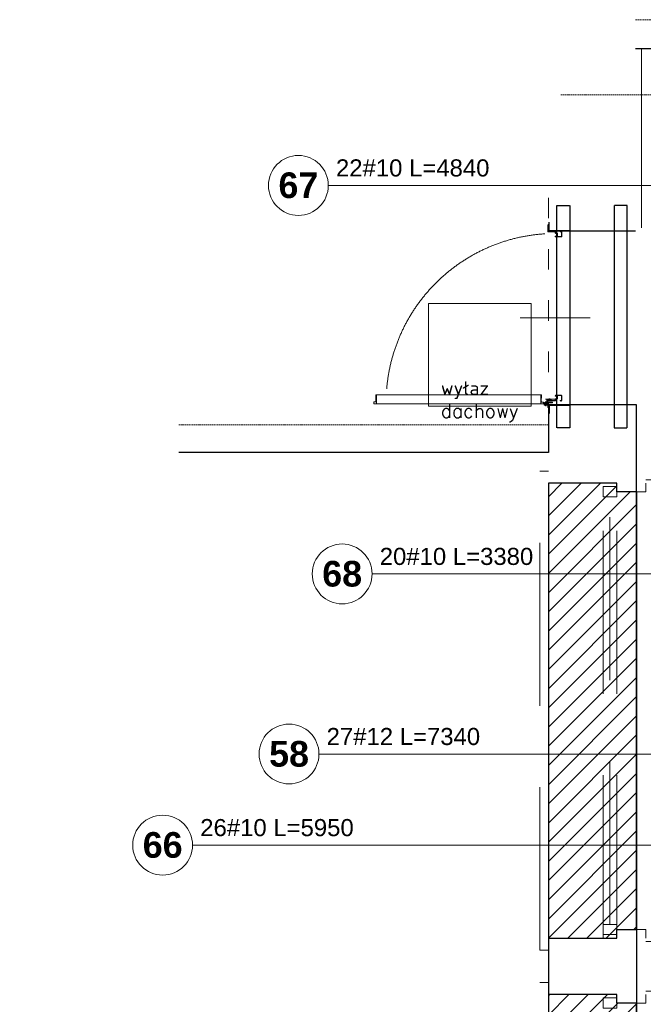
# Model space of a CAD drawing. Extents: x -1474 to 1760906, y -670977 to 75879.
# Tile 9 of 18: x 1703843 to 1707488, y -658521 to -652763. Entities that reach past the tile are written whole.
import ezdxf

# ---------------------------------------------------------------- set-up
doc = ezdxf.new("R2010")
doc.units = 0
doc.header["$LTSCALE"] = 10
doc.header["$MEASUREMENT"] = 0
for name, pattern in [('ACAD_ISO03W100', [30, 12, -18]), ('CENTER', [50.8, 31.75, -6.35, 6.35, -6.35]), ('HIDDEN', [0.375, 0.25, -0.125]), ('Hidden Line', [391.222223, 282.222223, -109]), ('HIDDEN2', [4.7625, 3.175, -1.5875])]:
    doc.linetypes.add(name, pattern=pattern)
for name, color, linetype, lineweight in [('!! 0_ Istn-sciany', 7, 'Continuous', 30), ('!! 0_ Istn-widok', 1, 'Continuous', 15), ('!! 1_drzwi-linia', 213, 'Continuous', 5), ('!! 2_ remont Ocieplenie', 4, 'ZIGZAG', 5), ('P-Profil', 220, 'HIDDEN', 30), ('P-Szraf - Ściana nośna', 55, 'Continuous', 5)]:
    doc.layers.add(name, color=color, linetype=linetype, lineweight=lineweight)
doc.layers.add('!! 1_ widok', color=4, linetype='Continuous')
doc.layers.add('RCAD_opis rozkładu', color=7, linetype='Continuous')
doc.layers.add('!! 1_Wyburzenia', color=7, linetype='ACAD_ISO03W100', lineweight=13, true_color=0xff0505)
doc.styles.add('style1', font='arial.ttf')
doc.styles.add('style3', font='arialbd.ttf')
doc.styles.add('TXT', font='simplex.shx')
doc.linetypes.add('ZIGZAG', pattern='A,0.00254,-5.08,[131,ltypeshp.shx,S=5.08,R=0,X=-5.08,Y=0],-10.16,[131,ltypeshp.shx,S=5.08,R=180,X=5.08,Y=0],-5.08', length=20.32254)
pattern_1 = [(45, (1358077.73, -412160.4), (-56.126601, 56.126601), [])]

# ---------------------------------------------------------------- blocks, each defined once
blk = doc.blocks.new('okno 266 x 112 - do zamurowania')
at = {"layer": '!! 1_Wyburzenia', "linetype": 'HIDDEN2', "ltscale": 3}
for points in [[(74187.47, -198558.59), (74187.47, -198278.59)], [(74192.47, -198278.59), (74187.47, -198278.59)], [(74249.47, -198283.59), (74269.47, -198283.59)], [(74269.47, -198283.59), (74269.47, -198553.59)], [(74224.47, -198285.59), (74192.47, -198285.59)], [(74224.47, -198285.59), (74232.47, -198285.59)], [(74224.47, -198551.59), (74224.47, -198285.59)], [(74232.47, -198290.59), (74232.47, -198285.59)], [(74232.47, -198551.59), (74232.47, -198285.59)], [(74249.47, -198290.59), (74249.47, -198285.59)], [(74228.47, -198543.59), (74228.47, -198293.59)], [(74232.47, -198290.59), (74249.47, -198290.59)], [(74232.47, -198551.59), (74232.47, -198546.59)], [(74232.47, -198546.59), (74249.47, -198546.59)], [(74249.47, -198546.59), (74249.47, -198551.59)], [(74224.47, -198551.59), (74192.47, -198551.59)], [(74224.47, -198551.59), (74232.47, -198551.59)], [(74249.47, -198553.59), (74269.47, -198553.59)], [(74192.47, -198558.59), (74187.47, -198558.59)]]:
    blk.add_lwpolyline(points, dxfattribs=at)
for points in [[(74232.47, -198293.59), (74232.47, -198287.59), (74224.47, -198287.59), (74224.47, -198293.59)], [(74232.47, -198549.59), (74232.47, -198543.59), (74224.47, -198543.59), (74224.47, -198549.59)]]:
    blk.add_lwpolyline(points, close=True, dxfattribs=at)
blk = doc.blocks.new('zaw-dr-90-p')
at = {"color": 2, "linetype": 'CENTER', "ltscale": 0.2}
for p, q in [((12, 0), (-12, 0)), ((0, 12), (0, -12)), ((24.5, 24), (31, 24)), ((24.5, 19), (31, 19))]:
    blk.add_line(p, q, dxfattribs=at)
at = {"ltscale": 0.2}
for p, q in [((10, 12), (6.5, 12)), ((10, 0), (10, 6.5))]:
    blk.add_line(p, q, dxfattribs=at)
blk.add_lwpolyline([(0, 6.5), (23.5, 6.5, 0.414214), (28, 11), (28, 31), (24.5, 31), (24.5, 11, -0.414214), (23.5, 10), (0, 10, 4.561698), (7.6, 6.5), (4.9, 4.2)], format="xyb", dxfattribs=at)
blk.add_lwpolyline([(-0.2, -0.2), (-2.5, -0.2), (-2.5, 0.2), (-0.2, 0.2), (-0.2, 2.5), (0.2, 2.5), (0.2, 0.2), (2.8, 0.2), (2.8, -0.2), (0.2, -0.2), (0.2, -2.8), (-0.2, -2.8)], close=True)
blk.add_lwpolyline([(10, 10), (10, 39), (6.5, 39), (6.5, 10)], dxfattribs=at)
blk.add_circle((0, 0), 6.5, dxfattribs=at)
blk = doc.blocks.new('drzwi 90- sc 12')
for p, q in [((-13616.12, 20410.26), (-13616.12, 20411.46)), ((-13616.12, 20411.46), (-13615.02, 20411.46)), ((-13614.92, 20411.36), (-13614.92, 20313.77)), ((-13620.32, 20410.16), (-13620.32, 20313.77)), ((-13614.92, 20409.86), (-13620.32, 20409.86)), ((-13616.12, 20410.26), (-13620.22, 20410.26)), ((-13616.12, 20410.26), (-13620, 20410.26)), ((-13618.17, 20410.26), (-13616.22, 20410.26)), ((-13618.17, 20410.26), (-13616.22, 20410.26)), ((-13620.32, 20313.47), (-13620.32, 20317.97)), ((-13614.92, 20313.77), (-13620.32, 20313.77)), ((-13618.22, 20313.37), (-13620.22, 20313.37)), ((-13618.22, 20313.67), (-13618.22, 20313.37)), ((-13618.22, 20313.67), (-13616.42, 20313.67)), ((-13615.92, 20313.17), (-13615.92, 20312.17)), ((-13614.92, 20312.27), (-13614.92, 20317.97)), ((-13715.57, 20308.32), (-13715.57, 20308.56)), ((-13715.57, 20307.69), (-13715.57, 20308.56)), ((-13715.57, 20307.82), (-13715.57, 20308.56)), ((-13715.57, 20307.72), (-13715.37, 20307.72)), ((-13617.77, 20311.12), (-13617.77, 20305.72)), ((-13617.77, 20311.12), (-13617.77, 20305.72)), ((-13616.17, 20309.92), (-13617.37, 20309.92)), ((-13616.17, 20309.92), (-13616.17, 20311.02)), ((-13615.92, 20312.17), (-13615.02, 20312.17)), ((-13715.77, 20301.96), (-13716.27, 20301.96)), ((-13616.77, 20301.96), (-13616.27, 20301.96))]:
    blk.add_line(p, q)
for points in [[(-13665.27, 20284.96), (-13665.27, 20325.83)], [(-13615.57, 20309.64), (-13615.32, 20309.64), (-13615.32, 20309.82), (-13616.32, 20309.82), (-13616.32, 20309.64), (-13615.92, 20309.64)]]:
    blk.add_lwpolyline(points)
at = {"lineweight": 30}
for points in [[(-13716.27, 20308.92), (-13721.27, 20308.92)], [(-13716.27, 20308.92), (-13716.27, 20296.92)], [(-13614.27, 20308.92), (-13609.27, 20308.92)], [(-13614.27, 20308.92), (-13614.27, 20296.92)]]:
    blk.add_lwpolyline(points, dxfattribs=at)
at = {"ltscale": 0.2}
for points in [[(-13715.57, 20307.51), (-13715.57, 20309.48, 0.414214), (-13715.91, 20309.82), (-13719.43, 20309.82, 0.414214), (-13719.77, 20309.48), (-13719.77, 20308.92), (-13719.59, 20308.92), (-13719.59, 20309.48, -0.414214), (-13719.43, 20309.64), (-13716.97, 20309.64)], [(-13716.97, 20309.64), (-13715.91, 20309.64, -0.414214), (-13715.75, 20309.48), (-13715.75, 20307.51)], [(-13715.75, 20307.76), (-13715.75, 20305.58, 0.414214), (-13715.41, 20305.24), (-13714.96, 20305.24, -0.414214), (-13714.8, 20305.08), (-13714.8, 20304.48, 0.414214), (-13714.46, 20304.14), (-13713.28, 20304.14, 0.414214), (-13712.94, 20304.48), (-13712.94, 20305.15, -1), (-13712.75, 20305.15), (-13712.75, 20301.96, -0.414214), (-13712.91, 20301.8), (-13715.43, 20301.8, -0.414214), (-13715.59, 20301.96), (-13715.59, 20302.52), (-13715.77, 20302.52), (-13715.77, 20301.96, 0.414214), (-13715.43, 20301.62), (-13712.91, 20301.62, 0.414214), (-13712.57, 20301.96), (-13712.57, 20305.15, 1), (-13713.12, 20305.15), (-13713.12, 20304.48, -0.414214), (-13713.28, 20304.32), (-13714.46, 20304.32, -0.414214), (-13714.62, 20304.48), (-13714.62, 20305.08, 0.414214), (-13714.96, 20305.42), (-13715.41, 20305.42, -0.414214), (-13715.57, 20305.58), (-13715.57, 20307.64)], [(-13615.92, 20309.64), (-13616.63, 20309.64, 0.414214), (-13616.79, 20309.48), (-13616.79, 20305.58, -0.414214), (-13617.13, 20305.24), (-13617.58, 20305.24, 0.414214), (-13617.74, 20305.08), (-13617.74, 20304.48, -0.414214), (-13618.08, 20304.14), (-13619.26, 20304.14, -0.414214), (-13619.6, 20304.48), (-13619.6, 20305.15, 1), (-13619.79, 20305.15), (-13619.79, 20301.96, 0.414214), (-13619.63, 20301.8), (-13617.11, 20301.8, 0.414214), (-13616.95, 20301.96), (-13616.95, 20302.52), (-13616.77, 20302.52), (-13616.77, 20301.96, -0.414214), (-13617.11, 20301.62), (-13619.63, 20301.62, -0.414214), (-13619.97, 20301.96), (-13619.97, 20305.15, -1), (-13619.42, 20305.15), (-13619.42, 20304.48, 0.414214), (-13619.26, 20304.32), (-13618.08, 20304.32, 0.414214), (-13617.92, 20304.48), (-13617.92, 20305.08, -0.414214), (-13617.58, 20305.42), (-13617.13, 20305.42, 0.414214), (-13616.97, 20305.58), (-13616.97, 20309.48, -0.414214), (-13616.63, 20309.82), (-13613.11, 20309.82, -0.414214), (-13612.77, 20309.48), (-13612.77, 20308.92), (-13612.95, 20308.92), (-13612.95, 20309.48, 0.414214), (-13613.11, 20309.64), (-13615.57, 20309.64)]]:
    blk.add_lwpolyline(points, format="xyb", dxfattribs=at)
blk.add_lwpolyline([(-13616.79, 20308.82), (-13616.97, 20308.82), (-13616.97, 20307.42), (-13616.79, 20307.42)], close=True)
for centre, radius, start, end in [((-13615.02, 20411.36), 0.1, 0, 90), ((-13620.22, 20410.16), 0.1, 90, 180), ((-13620.22, 20313.47), 0.1, 180, 270), ((-13616.42, 20313.17), 0.5, 0, 90), ((-13616.27, 20311.02), 0.1, 0, 90), ((-13615.02, 20312.27), 0.1, 270, 0)]:
    blk.add_arc(centre, radius, start, end)
at = {"linetype": 'Hidden Line', "lineweight": 9, "ltscale": 0.05}
blk.add_arc((-13615.5, 20305.14), 99.12, 94.80054, 177.69442, dxfattribs=at)
at = {"xscale": 0.09999999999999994, "yscale": 0.09999999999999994, "zscale": 0.09999999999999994, "rotation": 180.0000000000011}
blk.add_blockref('zaw-dr-90-p', (-13614.92, 20310.92), dxfattribs=at)

msp = doc.modelspace()

# ---------------------------------------------------------------- hatches: boundary and pattern name
at = {"layer": 'P-Szraf - Ściana nośna'}
h = msp.add_hatch(dxfattribs=at)
h.set_pattern_fill('ANSI31', color=256, scale=25)
h.set_pattern_definition(pattern_1)
h.paths.add_polyline_path([(1706933.48044, -658133.09679), (1707333.48044, -658133.09679), (1707333.48044, -658083.09679), (1707448.46069, -658083.09679), (1707448.48044, -655523.09679), (1707333.48044, -655523.09679), (1707333.48044, -655473.09679), (1706933.48044, -655473.09679)])
h = msp.add_hatch(dxfattribs=at)
h.set_pattern_fill('ANSI31', color=256, scale=25)
h.set_pattern_definition(pattern_1)
h.paths.add_polyline_path([(1706933.48044, -661123.09679), (1707333.48044, -661123.09679), (1707333.48044, -661073.09679), (1707448.47057, -661073.09679), (1707448.49032, -658513.09679), (1707333.48044, -658513.09679), (1707333.48044, -658463.09679), (1706933.48044, -658463.09679)])

# ---------------------------------------------------------------- linework, layer by layer
at = {"layer": '!! 0_ Istn-sciany'}
msp.add_line((1706933.48044, -655293.09679), (1704773.48044, -655293.09679), dxfattribs=at)
for points in [[(1707443.65273, -653998.91952), (1706933.65273, -653998.91952)], [(1706933.48044, -655016.15621), (1706933.48044, -655293.09679)], [(1707448.48044, -655016.15621), (1706933.48044, -655016.15621)], [(1707448.48044, -655523.09679), (1707448.48044, -655016.15621)], [(1707448.48044, -655523.09679), (1707448.47057, -667693.09679), (1703843.48044, -667693.09679)], [(1706933.48044, -658133.09679), (1706933.48044, -658463.09679)]]:
    msp.add_lwpolyline(points, dxfattribs=at)
at = {"layer": '!! 0_ Istn-widok', "linetype": 'HIDDEN', "ltscale": 3}
for points in [[(1707443.48044, -652763.09679), (1707743.48044, -652763.09679)], [(1707543.48044, -653203.09679), (1707003.48044, -653203.09679)], [(1704773.48044, -655133.09679), (1706933.48044, -655133.09679)]]:
    msp.add_lwpolyline(points, dxfattribs=at)
at = {"layer": '!! 0_ Istn-widok'}
msp.add_lwpolyline([(1706233.48044, -654423.09679), (1706833.48044, -654423.09679), (1706833.48044, -655023.09679), (1706233.48044, -655023.09679)], close=True, dxfattribs=at)
at = {"layer": '!! 1_ widok'}
msp.add_lwpolyline([(1707543.48044, -652933.09679), (1707443.48044, -652933.09679)], dxfattribs=at)
for points in [[(1706933.48044, -658133.09679), (1707333.48044, -658133.09679), (1707333.48044, -658083.09679), (1707448.46069, -658083.09679), (1707448.48044, -655523.09679), (1707333.48044, -655523.09679), (1707333.48044, -655473.09679), (1706933.48044, -655473.09679)], [(1706933.48044, -661123.09679), (1707333.48044, -661123.09679), (1707333.48044, -661073.09679), (1707448.47057, -661073.09679), (1707448.49032, -658513.09679), (1707333.48044, -658513.09679), (1707333.48044, -658463.09679), (1706933.48044, -658463.09679)]]:
    msp.add_lwpolyline(points, close=True, dxfattribs=at)
at = {"layer": '!! 1_Wyburzenia'}
msp.add_lwpolyline([(1706933.48044, -653804.10554), (1706933.48044, -655178.72716)], dxfattribs=at)
at = {"layer": '!! 2_ remont Ocieplenie', "linetype": 'ZIGZAG', "ltscale": 0.4}
msp.add_lwpolyline([(1707478.48918, -653981.15621), (1707478.4574, -652933.09679)], dxfattribs=at)
at = {"layer": 'P-Profil'}
for points in [[(1706983.65273, -655148.91952), (1706983.65273, -653848.91952), (1707058.65273, -653848.91952), (1707058.65273, -655148.91952)], [(1707393.65273, -655148.91952), (1707393.65273, -653848.91952), (1707318.65273, -653848.91952), (1707318.65273, -655148.91952)]]:
    msp.add_lwpolyline(points, close=True, dxfattribs=at)
at = {"layer": 'RCAD_opis rozkładu', "color": 8, "lineweight": 0}
for p, q in [((1705647.46627, -653732.23551), (1710993.50349, -653732.23551)), ((1706091.95199, -656003.9741), (1705903.29493, -656003.9741)), ((1706091.95199, -656003.9741), (1715698.48044, -656003.9741)), ((1705592.85915, -657057.03239), (1708368.59945, -657057.03239)), ((1704854.06247, -657589.73804), (1713248.32279, -657589.73804))]:
    msp.add_line(p, q, dxfattribs=at)
for centre in [(1705472.46627, -653732.23551), (1705728.29493, -656003.9741), (1705417.85915, -657057.03239), (1704679.06247, -657589.73804)]:
    msp.add_circle(centre, 175, dxfattribs=at)

# ---------------------------------------------------------------- block references
at = {"layer": '!! 1_ widok', "xscale": 10, "yscale": 10, "zscale": 10}
for p in [(965008.79522, 1327382.78624), (965008.79522, 1324392.78624)]:
    msp.add_blockref('okno 266 x 112 - do zamurowania', p, dxfattribs=at)
at = {"layer": '!! 1_drzwi-linia', "xscale": -10, "yscale": 10, "zscale": 10, "rotation": 90.00000361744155}
msp.add_blockref('drzwi 90- sc 12', (1910027.80723, -791159.25573), dxfattribs=at)

# ---------------------------------------------------------------- texts
at = {"layer": '!! 0_ Istn-widok', "insert": (1706304.93416, -654877.4194), "char_height": 80, "attachment_point": 1, "style": 'TXT'}
msp.add_mtext_dynamic_manual_height_columns('wyłaz dachowy', width=25.6514982, gutter_width=75, heights=[0], dxfattribs=at)
at = {"layer": 'RCAD_opis rozkładu', "color": 2, "char_height": 100, "attachment_point": 5, "style": 'style1'}
for s, insert in [('22#10 L=4840', (1706140.74731, -653630.53019)), ('20#10 L=3380', (1706396.57596, -655902.23467)), ('27#12 L=7340', (1706086.14018, -656955.29296)), ('26#10 L=5950', (1705347.3435, -657488.03272))]:
    msp.add_mtext(s, dxfattribs=dict(at, insert=insert))
at = {"layer": 'RCAD_opis rozkładu', "color": 1, "char_height": 150, "attachment_point": 5, "style": 'style3'}
for s, insert in [('67', (1705472.46627, -653732.23551)), ('68', (1705728.29493, -656003.9741)), ('58', (1705417.85915, -657057.03239)), ('66', (1704679.06247, -657589.73804))]:
    msp.add_mtext(s, dxfattribs=dict(at, insert=insert))

doc.saveas('drawing.dxf')
